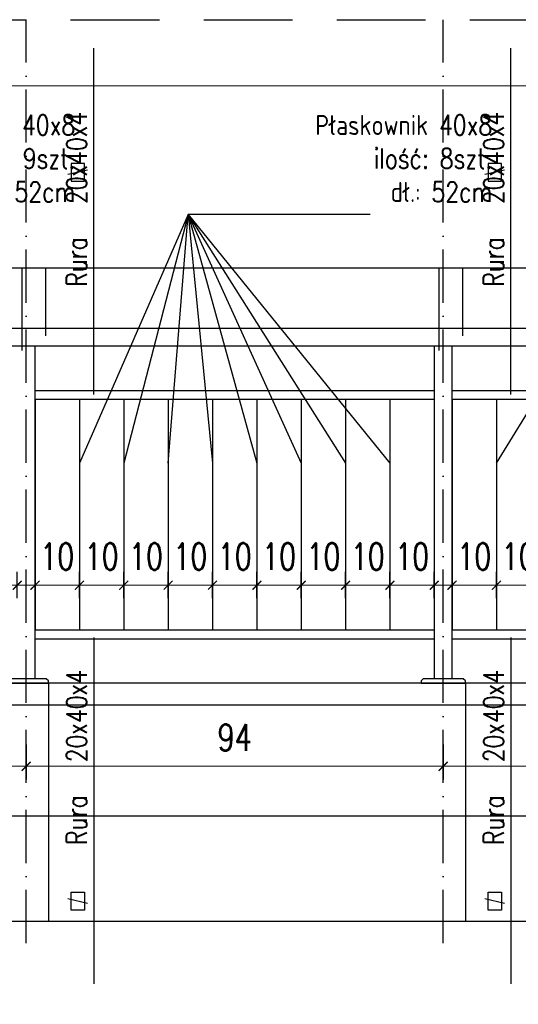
# Model space of a CAD drawing. Header units: millimetres. Extents: x 31969 to 285678, y -69766 to -1123.
# Tile 54 of 161: x 142470 to 142695, y -18737 to -18293. Entities that reach past the tile are written whole.
import ezdxf

# ---------------------------------------------------------------- set-up
doc = ezdxf.new("R2010")
doc.units = ezdxf.units.MM
for name, pattern in [('ACAD_ISO03W100', [30, 12, -18]), ('ACAD_ISO10W100', [18, 12, -3, 0, -3]), ('HIDDEN', [0.375, 0.25, -0.125])]:
    doc.linetypes.add(name, pattern=pattern)
for name, color, linetype in [('a-balustrada i pochwyt', 1, 'Continuous'), ('a-balustrady detal', 5, 'Continuous'), ('a-opis 2', 1, 'Continuous'), ('a-osie', 4, 'ACAD_ISO10W100'), ('a-przerywana', 250, 'HIDDEN'), ('a-widokowa', 3, 'Continuous'), ('a-wymiary', 11, 'Continuous')]:
    doc.layers.add(name, color=color, linetype=linetype)
doc.styles.add('WYMIAR', font='romans.shx', dxfattribs={"width": 0.8})
doc.styles.add('WYMIARY', font='simplex.shx', dxfattribs={"width": 0.75})
doc.dimstyles.new('MAREK50', dxfattribs={"dimtxt": 12.5, "dimasz": 5, "dimexe": 3, "dimexo": 2, "dimgap": 3.5, "dimtad": 1, "dimdec": 1, "dimdsep": 46, "dimtxsty": 'WYMIARY', "dimblk1": 'ARCHTICK', "dimblk2": 'ARCHTICK', "dimsah": 1, "dimcen": 2.5, "dimdle": 5, "dimadec": 0, "dimazin": 0, "dimtfac": 1, "dimtdec": 1, "dimtmove": 1, "dimatfit": 3, "dimldrblk": 'ARCHTICK', "dimfxl": 0, "dimtolj": 1, "dimtzin": 0, "dimarcsym": 0})

# ---------------------------------------------------------------- blocks, each defined once
blk = doc.blocks.new('_ARCHTICK')
at = {"color": 0, "linetype": 'ByBlock', "const_width": 0.15}
blk.add_lwpolyline([(-0.5, -0.5), (0.5, 0.5)], dxfattribs=at)
blk = doc.blocks.new('*D769')
at = {"layer": 'a-wymiary', "color": 0, "linetype": 'ACAD_ISO03W100', "lineweight": -2, "ltscale": 100}
blk.add_line((139699.4, -18278.21), (139699.4, -18272.32), dxfattribs=at)
at = {"layer": 'a-wymiary', "color": 0, "lineweight": -2, "ltscale": 100}
blk.add_line((139709.4, -18278.21), (139709.4, -18272.32), dxfattribs=at)
at = {"layer": 'a-wymiary', "color": 0, "lineweight": 0, "ltscale": 100}
blk.add_line((139697.4, -18275.32), (139711.4, -18275.32), dxfattribs=at)
at = {"layer": 'DEFPOINTS', "color": 0, "ltscale": 100}
for p in [(139709.4, -18275.32), (139699.4, -18280.21), (139709.4, -18280.21)]:
    blk.add_point(p, dxfattribs=at)
at = {"layer": 'a-wymiary', "color": 0, "lineweight": 0, "ltscale": 100, "xscale": 2, "yscale": 2, "zscale": 2, "rotation": 180}
blk.add_blockref('_ARCHTICK', (139699.4, -18275.32), dxfattribs=at)
at = {"layer": 'a-wymiary', "color": 0, "lineweight": 0, "ltscale": 100, "xscale": 2, "yscale": 2, "zscale": 2}
blk.add_blockref('_ARCHTICK', (139709.4, -18275.32), dxfattribs=at)
at = {"layer": 'a-wymiary', "color": 0, "ltscale": 100, "insert": (139704.4, -18268.82), "char_height": 6, "attachment_point": 5, "style": 'WYMIARY'}
blk.add_mtext('\\A1;10', dxfattribs=at)
blk = doc.blocks.new('*D768')
at = {"layer": 'a-wymiary', "color": 0, "linetype": 'ACAD_ISO03W100', "lineweight": -2, "ltscale": 100}
blk.add_line((139689.4, -18278.21), (139689.4, -18272.32), dxfattribs=at)
at = {"layer": 'a-wymiary', "color": 0, "lineweight": -2, "ltscale": 100}
blk.add_line((139699.4, -18278.21), (139699.4, -18272.32), dxfattribs=at)
at = {"layer": 'a-wymiary', "color": 0, "lineweight": 0, "ltscale": 100}
blk.add_line((139687.4, -18275.32), (139701.4, -18275.32), dxfattribs=at)
at = {"layer": 'DEFPOINTS', "color": 0, "ltscale": 100}
for p in [(139699.4, -18275.32), (139689.4, -18280.21), (139699.4, -18280.21)]:
    blk.add_point(p, dxfattribs=at)
at = {"layer": 'a-wymiary', "color": 0, "lineweight": 0, "ltscale": 100, "xscale": 2, "yscale": 2, "zscale": 2, "rotation": 180}
blk.add_blockref('_ARCHTICK', (139689.4, -18275.32), dxfattribs=at)
at = {"layer": 'a-wymiary', "color": 0, "lineweight": 0, "ltscale": 100, "xscale": 2, "yscale": 2, "zscale": 2}
blk.add_blockref('_ARCHTICK', (139699.4, -18275.32), dxfattribs=at)
at = {"layer": 'a-wymiary', "color": 0, "ltscale": 100, "insert": (139694.4, -18268.82), "char_height": 6, "attachment_point": 5, "style": 'WYMIARY'}
blk.add_mtext('\\A1;10', dxfattribs=at)
blk = doc.blocks.new('*D777')
at = {"layer": 'a-wymiary', "color": 0, "linetype": 'ACAD_ISO03W100', "lineweight": -2, "ltscale": 100}
blk.add_line((139605.4, -18278.21), (139605.4, -18272.32), dxfattribs=at)
at = {"layer": 'a-wymiary', "color": 0, "lineweight": -2, "ltscale": 100}
blk.add_line((139615.4, -18278.21), (139615.4, -18272.32), dxfattribs=at)
at = {"layer": 'a-wymiary', "color": 0, "lineweight": 0, "ltscale": 100}
blk.add_line((139603.4, -18275.32), (139617.4, -18275.32), dxfattribs=at)
at = {"layer": 'DEFPOINTS', "color": 0, "ltscale": 100}
for p in [(139615.4, -18275.32), (139605.4, -18280.21), (139615.4, -18280.21)]:
    blk.add_point(p, dxfattribs=at)
at = {"layer": 'a-wymiary', "color": 0, "lineweight": 0, "ltscale": 100, "xscale": 2, "yscale": 2, "zscale": 2, "rotation": 180}
blk.add_blockref('_ARCHTICK', (139605.4, -18275.32), dxfattribs=at)
at = {"layer": 'a-wymiary', "color": 0, "lineweight": 0, "ltscale": 100, "xscale": 2, "yscale": 2, "zscale": 2}
blk.add_blockref('_ARCHTICK', (139615.4, -18275.32), dxfattribs=at)
at = {"layer": 'a-wymiary', "color": 0, "ltscale": 100, "insert": (139610.4, -18268.82), "char_height": 6, "attachment_point": 5, "style": 'WYMIARY'}
blk.add_mtext('\\A1;10', dxfattribs=at)
blk = doc.blocks.new('*D778')
at = {"layer": 'a-wymiary', "color": 0, "linetype": 'ACAD_ISO03W100', "lineweight": -2, "ltscale": 100}
blk.add_line((139615.4, -18278.21), (139615.4, -18272.32), dxfattribs=at)
at = {"layer": 'a-wymiary', "color": 0, "lineweight": -2, "ltscale": 100}
blk.add_line((139625.4, -18278.21), (139625.4, -18272.32), dxfattribs=at)
at = {"layer": 'a-wymiary', "color": 0, "lineweight": 0, "ltscale": 100}
blk.add_line((139613.4, -18275.32), (139627.4, -18275.32), dxfattribs=at)
at = {"layer": 'DEFPOINTS', "color": 0, "ltscale": 100}
for p in [(139625.4, -18275.32), (139615.4, -18280.21), (139625.4, -18280.21)]:
    blk.add_point(p, dxfattribs=at)
at = {"layer": 'a-wymiary', "color": 0, "lineweight": 0, "ltscale": 100, "xscale": 2, "yscale": 2, "zscale": 2, "rotation": 180}
blk.add_blockref('_ARCHTICK', (139615.4, -18275.32), dxfattribs=at)
at = {"layer": 'a-wymiary', "color": 0, "lineweight": 0, "ltscale": 100, "xscale": 2, "yscale": 2, "zscale": 2}
blk.add_blockref('_ARCHTICK', (139625.4, -18275.32), dxfattribs=at)
at = {"layer": 'a-wymiary', "color": 0, "ltscale": 100, "insert": (139620.4, -18268.82), "char_height": 6, "attachment_point": 5, "style": 'WYMIARY'}
blk.add_mtext('\\A1;10', dxfattribs=at)
blk = doc.blocks.new('*D779')
at = {"layer": 'a-wymiary', "color": 0, "linetype": 'ACAD_ISO03W100', "lineweight": -2, "ltscale": 100}
blk.add_line((139625.4, -18278.21), (139625.4, -18272.32), dxfattribs=at)
at = {"layer": 'a-wymiary', "color": 0, "lineweight": -2, "ltscale": 100}
blk.add_line((139635.4, -18278.21), (139635.4, -18272.32), dxfattribs=at)
at = {"layer": 'a-wymiary', "color": 0, "lineweight": 0, "ltscale": 100}
blk.add_line((139623.4, -18275.32), (139637.4, -18275.32), dxfattribs=at)
at = {"layer": 'DEFPOINTS', "color": 0, "ltscale": 100}
for p in [(139635.4, -18275.32), (139625.4, -18280.21), (139635.4, -18280.21)]:
    blk.add_point(p, dxfattribs=at)
at = {"layer": 'a-wymiary', "color": 0, "lineweight": 0, "ltscale": 100, "xscale": 2, "yscale": 2, "zscale": 2, "rotation": 180}
blk.add_blockref('_ARCHTICK', (139625.4, -18275.32), dxfattribs=at)
at = {"layer": 'a-wymiary', "color": 0, "lineweight": 0, "ltscale": 100, "xscale": 2, "yscale": 2, "zscale": 2}
blk.add_blockref('_ARCHTICK', (139635.4, -18275.32), dxfattribs=at)
at = {"layer": 'a-wymiary', "color": 0, "ltscale": 100, "insert": (139630.4, -18268.82), "char_height": 6, "attachment_point": 5, "style": 'WYMIARY'}
blk.add_mtext('\\A1;10', dxfattribs=at)
blk = doc.blocks.new('*D780')
at = {"layer": 'a-wymiary', "color": 0, "linetype": 'ACAD_ISO03W100', "lineweight": -2, "ltscale": 100}
blk.add_line((139635.4, -18278.21), (139635.4, -18272.32), dxfattribs=at)
at = {"layer": 'a-wymiary', "color": 0, "lineweight": -2, "ltscale": 100}
blk.add_line((139645.4, -18278.21), (139645.4, -18272.32), dxfattribs=at)
at = {"layer": 'a-wymiary', "color": 0, "lineweight": 0, "ltscale": 100}
blk.add_line((139633.4, -18275.32), (139647.4, -18275.32), dxfattribs=at)
at = {"layer": 'DEFPOINTS', "color": 0, "ltscale": 100}
for p in [(139645.4, -18275.32), (139635.4, -18280.21), (139645.4, -18280.21)]:
    blk.add_point(p, dxfattribs=at)
at = {"layer": 'a-wymiary', "color": 0, "lineweight": 0, "ltscale": 100, "xscale": 2, "yscale": 2, "zscale": 2, "rotation": 180}
blk.add_blockref('_ARCHTICK', (139635.4, -18275.32), dxfattribs=at)
at = {"layer": 'a-wymiary', "color": 0, "lineweight": 0, "ltscale": 100, "xscale": 2, "yscale": 2, "zscale": 2}
blk.add_blockref('_ARCHTICK', (139645.4, -18275.32), dxfattribs=at)
at = {"layer": 'a-wymiary', "color": 0, "ltscale": 100, "insert": (139640.4, -18268.82), "char_height": 6, "attachment_point": 5, "style": 'WYMIARY'}
blk.add_mtext('\\A1;10', dxfattribs=at)
blk = doc.blocks.new('*D781')
at = {"layer": 'a-wymiary', "color": 0, "linetype": 'ACAD_ISO03W100', "lineweight": -2, "ltscale": 100}
blk.add_line((139645.4, -18278.21), (139645.4, -18272.32), dxfattribs=at)
at = {"layer": 'a-wymiary', "color": 0, "lineweight": -2, "ltscale": 100}
blk.add_line((139655.4, -18278.21), (139655.4, -18272.32), dxfattribs=at)
at = {"layer": 'a-wymiary', "color": 0, "lineweight": 0, "ltscale": 100}
blk.add_line((139643.4, -18275.32), (139657.4, -18275.32), dxfattribs=at)
at = {"layer": 'DEFPOINTS', "color": 0, "ltscale": 100}
for p in [(139655.4, -18275.32), (139645.4, -18280.21), (139655.4, -18280.21)]:
    blk.add_point(p, dxfattribs=at)
at = {"layer": 'a-wymiary', "color": 0, "lineweight": 0, "ltscale": 100, "xscale": 2, "yscale": 2, "zscale": 2, "rotation": 180}
blk.add_blockref('_ARCHTICK', (139645.4, -18275.32), dxfattribs=at)
at = {"layer": 'a-wymiary', "color": 0, "lineweight": 0, "ltscale": 100, "xscale": 2, "yscale": 2, "zscale": 2}
blk.add_blockref('_ARCHTICK', (139655.4, -18275.32), dxfattribs=at)
at = {"layer": 'a-wymiary', "color": 0, "ltscale": 100, "insert": (139650.4, -18268.82), "char_height": 6, "attachment_point": 5, "style": 'WYMIARY'}
blk.add_mtext('\\A1;10', dxfattribs=at)
blk = doc.blocks.new('*D782')
at = {"layer": 'a-wymiary', "color": 0, "linetype": 'ACAD_ISO03W100', "lineweight": -2, "ltscale": 100}
blk.add_line((139655.4, -18278.21), (139655.4, -18272.32), dxfattribs=at)
at = {"layer": 'a-wymiary', "color": 0, "lineweight": -2, "ltscale": 100}
blk.add_line((139665.4, -18278.21), (139665.4, -18272.32), dxfattribs=at)
at = {"layer": 'a-wymiary', "color": 0, "lineweight": 0, "ltscale": 100}
blk.add_line((139653.4, -18275.32), (139667.4, -18275.32), dxfattribs=at)
at = {"layer": 'DEFPOINTS', "color": 0, "ltscale": 100}
for p in [(139665.4, -18275.32), (139655.4, -18280.21), (139665.4, -18280.21)]:
    blk.add_point(p, dxfattribs=at)
at = {"layer": 'a-wymiary', "color": 0, "lineweight": 0, "ltscale": 100, "xscale": 2, "yscale": 2, "zscale": 2, "rotation": 180}
blk.add_blockref('_ARCHTICK', (139655.4, -18275.32), dxfattribs=at)
at = {"layer": 'a-wymiary', "color": 0, "lineweight": 0, "ltscale": 100, "xscale": 2, "yscale": 2, "zscale": 2}
blk.add_blockref('_ARCHTICK', (139665.4, -18275.32), dxfattribs=at)
at = {"layer": 'a-wymiary', "color": 0, "ltscale": 100, "insert": (139660.4, -18268.82), "char_height": 6, "attachment_point": 5, "style": 'WYMIARY'}
blk.add_mtext('\\A1;10', dxfattribs=at)
blk = doc.blocks.new('*D783')
at = {"layer": 'a-wymiary', "color": 0, "linetype": 'ACAD_ISO03W100', "lineweight": -2, "ltscale": 100}
blk.add_line((139665.4, -18278.21), (139665.4, -18272.32), dxfattribs=at)
at = {"layer": 'a-wymiary', "color": 0, "lineweight": -2, "ltscale": 100}
blk.add_line((139675.4, -18278.21), (139675.4, -18272.32), dxfattribs=at)
at = {"layer": 'a-wymiary', "color": 0, "lineweight": 0, "ltscale": 100}
blk.add_line((139663.4, -18275.32), (139677.4, -18275.32), dxfattribs=at)
at = {"layer": 'DEFPOINTS', "color": 0, "ltscale": 100}
for p in [(139675.4, -18275.32), (139665.4, -18280.21), (139675.4, -18280.21)]:
    blk.add_point(p, dxfattribs=at)
at = {"layer": 'a-wymiary', "color": 0, "lineweight": 0, "ltscale": 100, "xscale": 2, "yscale": 2, "zscale": 2, "rotation": 180}
blk.add_blockref('_ARCHTICK', (139665.4, -18275.32), dxfattribs=at)
at = {"layer": 'a-wymiary', "color": 0, "lineweight": 0, "ltscale": 100, "xscale": 2, "yscale": 2, "zscale": 2}
blk.add_blockref('_ARCHTICK', (139675.4, -18275.32), dxfattribs=at)
at = {"layer": 'a-wymiary', "color": 0, "ltscale": 100, "insert": (139670.4, -18268.82), "char_height": 6, "attachment_point": 5, "style": 'WYMIARY'}
blk.add_mtext('\\A1;10', dxfattribs=at)
blk = doc.blocks.new('*D784')
at = {"layer": 'a-wymiary', "color": 0, "linetype": 'ACAD_ISO03W100', "lineweight": -2, "ltscale": 100}
blk.add_line((139675.4, -18278.21), (139675.4, -18272.32), dxfattribs=at)
at = {"layer": 'a-wymiary', "color": 0, "lineweight": -2, "ltscale": 100}
blk.add_line((139685.4, -18278.21), (139685.4, -18272.32), dxfattribs=at)
at = {"layer": 'a-wymiary', "color": 0, "lineweight": 0, "ltscale": 100}
blk.add_line((139673.4, -18275.32), (139687.4, -18275.32), dxfattribs=at)
at = {"layer": 'DEFPOINTS', "color": 0, "ltscale": 100}
for p in [(139685.4, -18275.32), (139675.4, -18280.21), (139685.4, -18280.21)]:
    blk.add_point(p, dxfattribs=at)
at = {"layer": 'a-wymiary', "color": 0, "lineweight": 0, "ltscale": 100, "xscale": 2, "yscale": 2, "zscale": 2, "rotation": 180}
blk.add_blockref('_ARCHTICK', (139675.4, -18275.32), dxfattribs=at)
at = {"layer": 'a-wymiary', "color": 0, "lineweight": 0, "ltscale": 100, "xscale": 2, "yscale": 2, "zscale": 2}
blk.add_blockref('_ARCHTICK', (139685.4, -18275.32), dxfattribs=at)
at = {"layer": 'a-wymiary', "color": 0, "ltscale": 100, "insert": (139680.4, -18268.82), "char_height": 6, "attachment_point": 5, "style": 'WYMIARY'}
blk.add_mtext('\\A1;10', dxfattribs=at)
blk = doc.blocks.new('*D776')
at = {"layer": 'a-wymiary', "color": 0, "linetype": 'ACAD_ISO03W100', "lineweight": -2, "ltscale": 100}
blk.add_line((139595.4, -18278.21), (139595.4, -18272.32), dxfattribs=at)
at = {"layer": 'a-wymiary', "color": 0, "lineweight": -2, "ltscale": 100}
blk.add_line((139605.4, -18278.21), (139605.4, -18272.32), dxfattribs=at)
at = {"layer": 'a-wymiary', "color": 0, "lineweight": 0, "ltscale": 100}
blk.add_line((139593.4, -18275.32), (139607.4, -18275.32), dxfattribs=at)
at = {"layer": 'DEFPOINTS', "color": 0, "ltscale": 100}
for p in [(139605.4, -18275.32), (139595.4, -18280.21), (139605.4, -18280.21)]:
    blk.add_point(p, dxfattribs=at)
at = {"layer": 'a-wymiary', "color": 0, "lineweight": 0, "ltscale": 100, "xscale": 2, "yscale": 2, "zscale": 2, "rotation": 180}
blk.add_blockref('_ARCHTICK', (139595.4, -18275.32), dxfattribs=at)
at = {"layer": 'a-wymiary', "color": 0, "lineweight": 0, "ltscale": 100, "xscale": 2, "yscale": 2, "zscale": 2}
blk.add_blockref('_ARCHTICK', (139605.4, -18275.32), dxfattribs=at)
at = {"layer": 'a-wymiary', "color": 0, "ltscale": 100, "insert": (139600.4, -18268.82), "char_height": 6, "attachment_point": 5, "style": 'WYMIARY'}
blk.add_mtext('\\A1;10', dxfattribs=at)
blk = doc.blocks.new('*D792')
at = {"layer": 'a-wymiary', "color": 0, "linetype": 'ACAD_ISO03W100', "lineweight": -2, "ltscale": 100}
blk.add_line((139581.4, -18278.21), (139581.4, -18272.32), dxfattribs=at)
at = {"layer": 'a-wymiary', "color": 0, "lineweight": -2, "ltscale": 100}
blk.add_line((139591.4, -18278.21), (139591.4, -18272.32), dxfattribs=at)
at = {"layer": 'a-wymiary', "color": 0, "lineweight": 0, "ltscale": 100}
blk.add_line((139579.4, -18275.32), (139593.4, -18275.32), dxfattribs=at)
at = {"layer": 'DEFPOINTS', "color": 0, "ltscale": 100}
for p in [(139591.4, -18275.32), (139581.4, -18280.21), (139591.4, -18280.21)]:
    blk.add_point(p, dxfattribs=at)
at = {"layer": 'a-wymiary', "color": 0, "lineweight": 0, "ltscale": 100, "xscale": 2, "yscale": 2, "zscale": 2, "rotation": 180}
blk.add_blockref('_ARCHTICK', (139581.4, -18275.32), dxfattribs=at)
at = {"layer": 'a-wymiary', "color": 0, "lineweight": 0, "ltscale": 100, "xscale": 2, "yscale": 2, "zscale": 2}
blk.add_blockref('_ARCHTICK', (139591.4, -18275.32), dxfattribs=at)
at = {"layer": 'a-wymiary', "color": 0, "ltscale": 100, "insert": (139586.4, -18268.82), "char_height": 6, "attachment_point": 5, "style": 'WYMIARY'}
blk.add_mtext('\\A1;10', dxfattribs=at)
blk = doc.blocks.new('*D810')
at = {"layer": 'a-wymiary', "color": 0, "linetype": 'ACAD_ISO03W100', "lineweight": -2, "ltscale": 100}
blk.add_line((139393.4, -18168.94), (139393.4, -18159.73), dxfattribs=at)
at = {"layer": 'a-wymiary', "color": 0, "lineweight": -2, "ltscale": 100}
blk.add_line((140085.4, -18168.94), (140085.4, -18159.73), dxfattribs=at)
at = {"layer": 'a-wymiary', "color": 0, "lineweight": 0, "ltscale": 100}
blk.add_line((139391.4, -18162.73), (140087.4, -18162.73), dxfattribs=at)
at = {"layer": 'DEFPOINTS', "color": 0, "ltscale": 100}
for p in [(140085.4, -18162.73), (139393.4, -18170.94), (140085.4, -18170.94)]:
    blk.add_point(p, dxfattribs=at)
at = {"layer": 'a-wymiary', "color": 0, "lineweight": 0, "ltscale": 100, "xscale": 2, "yscale": 2, "zscale": 2, "rotation": 180}
blk.add_blockref('_ARCHTICK', (139393.4, -18162.73), dxfattribs=at)
at = {"layer": 'a-wymiary', "color": 0, "lineweight": 0, "ltscale": 100, "xscale": 2, "yscale": 2, "zscale": 2}
blk.add_blockref('_ARCHTICK', (140085.4, -18162.73), dxfattribs=at)
at = {"layer": 'a-wymiary', "color": 0, "ltscale": 100, "insert": (139739.4, -18156.23), "char_height": 6, "attachment_point": 5, "style": 'WYMIARY'}
blk.add_mtext('\\A1;692', dxfattribs=at)
blk = doc.blocks.new('*D814')
at = {"layer": 'a-wymiary', "color": 0, "lineweight": -2, "ltscale": 100}
blk.add_line((139687.4, -18311.25), (139687.4, -18319.15), dxfattribs=at)
at = {"layer": 'a-wymiary', "color": 0, "linetype": 'ACAD_ISO03W100', "lineweight": -2, "ltscale": 100}
blk.add_line((139791.4, -18311.25), (139791.4, -18319.15), dxfattribs=at)
at = {"layer": 'a-wymiary', "color": 0, "lineweight": 0, "ltscale": 100}
blk.add_line((139793.4, -18316.15), (139685.4, -18316.15), dxfattribs=at)
at = {"layer": 'DEFPOINTS', "color": 0, "ltscale": 100}
for p in [(139687.4, -18309.25), (139791.4, -18309.25), (139687.4, -18316.15)]:
    blk.add_point(p, dxfattribs=at)
at = {"layer": 'a-wymiary', "color": 0, "lineweight": 0, "ltscale": 100, "xscale": 2, "yscale": 2, "zscale": 2, "rotation": 180}
blk.add_blockref('_ARCHTICK', (139687.4, -18316.15), dxfattribs=at)
at = {"layer": 'a-wymiary', "color": 0, "lineweight": 0, "ltscale": 100, "xscale": 2, "yscale": 2, "zscale": 2}
blk.add_blockref('_ARCHTICK', (139791.4, -18316.15), dxfattribs=at)
at = {"layer": 'a-wymiary', "color": 0, "ltscale": 100, "insert": (139739.4, -18309.65), "char_height": 6, "attachment_point": 5, "style": 'WYMIARY'}
blk.add_mtext('\\A1;104', dxfattribs=at)
blk = doc.blocks.new('*D815')
at = {"layer": 'a-wymiary', "color": 0, "lineweight": -2, "ltscale": 100}
blk.add_line((139593.4, -18311.25), (139593.4, -18319.15), dxfattribs=at)
at = {"layer": 'a-wymiary', "color": 0, "linetype": 'ACAD_ISO03W100', "lineweight": -2, "ltscale": 100}
blk.add_line((139687.4, -18311.25), (139687.4, -18319.15), dxfattribs=at)
at = {"layer": 'a-wymiary', "color": 0, "lineweight": 0, "ltscale": 100}
blk.add_line((139689.4, -18316.15), (139591.4, -18316.15), dxfattribs=at)
at = {"layer": 'DEFPOINTS', "color": 0, "ltscale": 100}
for p in [(139593.4, -18309.25), (139687.4, -18309.25), (139593.4, -18316.15)]:
    blk.add_point(p, dxfattribs=at)
at = {"layer": 'a-wymiary', "color": 0, "lineweight": 0, "ltscale": 100, "xscale": 2, "yscale": 2, "zscale": 2, "rotation": 180}
blk.add_blockref('_ARCHTICK', (139593.4, -18316.15), dxfattribs=at)
at = {"layer": 'a-wymiary', "color": 0, "lineweight": 0, "ltscale": 100, "xscale": 2, "yscale": 2, "zscale": 2}
blk.add_blockref('_ARCHTICK', (139687.4, -18316.15), dxfattribs=at)
at = {"layer": 'a-wymiary', "color": 0, "ltscale": 100, "insert": (139640.4, -18309.65), "char_height": 6, "attachment_point": 5, "style": 'WYMIARY'}
blk.add_mtext('\\A1;94', dxfattribs=at)
blk = doc.blocks.new('*D816')
at = {"layer": 'a-wymiary', "color": 0, "lineweight": -2, "ltscale": 100}
blk.add_line((139489.4, -18311.25), (139489.4, -18319.15), dxfattribs=at)
at = {"layer": 'a-wymiary', "color": 0, "linetype": 'ACAD_ISO03W100', "lineweight": -2, "ltscale": 100}
blk.add_line((139593.4, -18311.25), (139593.4, -18319.15), dxfattribs=at)
at = {"layer": 'a-wymiary', "color": 0, "lineweight": 0, "ltscale": 100}
blk.add_line((139595.4, -18316.15), (139487.4, -18316.15), dxfattribs=at)
at = {"layer": 'DEFPOINTS', "color": 0, "ltscale": 100}
for p in [(139489.4, -18309.25), (139593.4, -18309.25), (139489.4, -18316.15)]:
    blk.add_point(p, dxfattribs=at)
at = {"layer": 'a-wymiary', "color": 0, "lineweight": 0, "ltscale": 100, "xscale": 2, "yscale": 2, "zscale": 2, "rotation": 180}
blk.add_blockref('_ARCHTICK', (139489.4, -18316.15), dxfattribs=at)
at = {"layer": 'a-wymiary', "color": 0, "lineweight": 0, "ltscale": 100, "xscale": 2, "yscale": 2, "zscale": 2}
blk.add_blockref('_ARCHTICK', (139593.4, -18316.15), dxfattribs=at)
at = {"layer": 'a-wymiary', "color": 0, "ltscale": 100, "insert": (139541.4, -18309.65), "char_height": 6, "attachment_point": 5, "style": 'WYMIARY'}
blk.add_mtext('\\A1;104', dxfattribs=at)
blk = doc.blocks.new('A$C60725460')
at = {"layer": 'a-balustrady detal', "ltscale": 0.5}
for p, q in [((721.99, 383.68), (29.99, 383.68)), ((721.99, 379.68), (29.99, 379.68)), ((231.99, 304.68), (231.99, 379.68)), ((321.99, 304.68), (321.99, 379.68)), ((325.99, 304.68), (325.99, 379.68)), ((231.99, 369.68), (321.99, 369.68)), ((325.99, 369.68), (425.99, 369.68)), ((325.99, 369.68), (425.99, 369.68)), ((231.99, 367.68), (321.99, 367.68)), ((231.99, 367.68), (231.99, 315.68)), ((241.99, 367.68), (241.99, 315.68)), ((251.99, 367.68), (251.99, 315.68)), ((261.99, 367.68), (261.99, 315.68)), ((271.99, 367.68), (271.99, 315.68)), ((281.99, 367.68), (281.99, 315.68)), ((291.99, 367.68), (291.99, 315.68)), ((301.99, 367.68), (301.99, 315.68)), ((311.99, 367.68), (311.99, 315.68)), ((325.99, 367.68), (425.99, 367.68)), ((325.99, 367.68), (325.99, 315.68)), ((325.99, 367.68), (425.99, 367.68)), ((335.99, 367.68), (335.99, 315.68)), ((231.99, 315.68), (321.99, 315.68)), ((325.99, 315.68), (425.99, 315.68)), ((231.99, 313.68), (321.99, 313.68)), ((325.99, 313.68), (425.99, 313.68))]:
    blk.add_line(p, q, dxfattribs=at)
for points in [[(224.99, 303.68), (234.99, 303.68), (234.99, 304.18), (234.49, 304.68), (225.49, 304.68), (224.99, 304.18)], [(318.99, 303.68), (328.99, 303.68), (328.99, 304.18), (328.49, 304.68), (319.49, 304.68), (318.99, 304.18)]]:
    blk.add_lwpolyline(points, close=True, dxfattribs=at)
at = {"layer": 'a-opis 2', "ltscale": 0.1}
for p, q in [((245.24, 368.8), (245.24, 446.85)), ((339.24, 368.8), (339.24, 446.85)), ((266.49, 409.37), (241.99, 353.28)), ((266.49, 409.37), (251.99, 353.28)), ((261.99, 353.28), (266.49, 409.37)), ((266.49, 409.37), (271.99, 353.28)), ((307.54, 409.37), (266.49, 409.37)), ((266.49, 409.37), (281.99, 353.28)), ((266.49, 409.37), (291.99, 353.28)), ((266.49, 409.37), (301.99, 353.28)), ((266.49, 409.37), (311.99, 353.28)), ((335.99, 353.28), (370.49, 409.37)), ((31.06, 397.34), (781.89, 397.34)), ((229.06, 378.65), (229.06, 397.34)), ((234.33, 397.34), (234.33, 382.03)), ((323.06, 378.65), (323.06, 397.34)), ((328.33, 397.34), (328.33, 382.03)), ((245.24, 313.95), (245.24, 235.9)), ((339.24, 313.95), (339.24, 235.9)), ((234.99, 303.68), (234.99, 250.01)), ((328.99, 303.68), (328.99, 250.01)), ((36.99, 250.01), (781.89, 250.01))]:
    blk.add_line(p, q, dxfattribs=at)
for points in [[(240.16, 416.85), (243.16, 416.85), (243.16, 420.85), (240.16, 420.85), (240.16, 416.85)], [(334.16, 416.85), (337.16, 416.85), (337.16, 420.85), (334.16, 420.85), (334.16, 416.85)], [(243.81, 419.35), (239.38, 418.35)], [(337.81, 419.35), (333.38, 418.35)], [(240.16, 256.53), (243.16, 256.53), (243.16, 252.53), (240.16, 252.53), (240.16, 256.53)], [(334.16, 256.53), (337.16, 256.53), (337.16, 252.53), (334.16, 252.53), (334.16, 256.53)], [(243.81, 254.03), (239.38, 255.03)], [(337.81, 254.03), (333.38, 255.03)]]:
    blk.add_lwpolyline(points, dxfattribs=at)
at = {"layer": 'a-osie'}
for p, q in [((229.99, 245.07), (229.99, 453.27)), ((323.99, 245.07), (323.99, 453.27))]:
    blk.add_line(p, q, dxfattribs=at)
at = {"layer": 'a-przerywana', "color": 3, "ltscale": 80}
blk.add_lwpolyline([(0, 453.27), (791.98, 453.27), (791.98, 0), (0, 0)], close=True, dxfattribs=at)
at = {"layer": 'a-widokowa'}
for p, q in [((730.99, 303.68), (43.99, 303.68)), ((730.99, 298.68), (19.99, 298.68)), ((730.99, 273.68), (19.99, 273.68))]:
    blk.add_line(p, q, dxfattribs=at)
at = {"layer": 'a-opis 2', "ltscale": 0.1, "char_height": 4.5269, "width": 94.9255, "attachment_point": 3, "style": 'WYMIAR'}
for s, insert in [('Płaskownik 40x8\\Pilość: 9szt.\\Pdł.: 52cm', (241.02, 431.79)), ('Płaskownik 40x8\\Pilość: 8szt.\\Pdł.: 52cm', (335.02, 431.79))]:
    blk.add_mtext(s, dxfattribs=dict(at, insert=insert))
at = {"layer": 'a-opis 2', "ltscale": 0.1, "char_height": 4.5269, "width": 94.9255, "rotation": 90, "style": 'WYMIAR'}
for s, insert, attachment_point in [('{\\W5.47498; }Rura   20x40x4', (239.1, 376.09), 1), ('{\\W5.47498; }Rura   20x40x4', (333.1, 376.09), 1), ('Rura   20x40x4', (239.1, 306.66), 3), ('Rura   20x40x4', (333.1, 306.66), 3)]:
    blk.add_mtext(s, dxfattribs=dict(at, insert=insert, attachment_point=attachment_point))
at = {"layer": 'a-wymiary', "ltscale": 100}
for base, p1, p2, picture, middle in [((721.99, 438.35), (29.99, 430.14), (721.99, 430.14), '*D810', (375.99, 444.85)), ((125.99, 284.93), (229.99, 291.83), (125.99, 291.83), '*D816', (177.99, 291.43)), ((229.99, 284.93), (323.99, 291.83), (229.99, 291.83), '*D815', (276.99, 291.43)), ((323.99, 284.93), (427.99, 291.83), (323.99, 291.83), '*D814', (375.99, 291.43))]:
    dim = blk.add_linear_dim(base=base, p1=p1, p2=p2, dimstyle='MAREK50', override={"dimtxt": 6, "dimasz": 2, "dimdle": 2, "dimfxl": 10, "dimfxlon": 1, "dimlwd": 0}, dxfattribs=at)
    dim.commit()
    dim.dimension.update_dxf_attribs({"geometry": picture, "text_midpoint": middle, "insert": (-139363.42, 18601.08)})
for base, p1, p2, picture, middle in [((227.99, 325.76), (217.99, 320.87), (227.99, 320.87), '*D792', (222.99, 325.76)), ((241.99, 325.76), (231.99, 320.87), (241.99, 320.87), '*D776', (236.99, 325.76)), ((251.99, 325.76), (241.99, 320.87), (251.99, 320.87), '*D777', (246.99, 325.76)), ((261.99, 325.76), (251.99, 320.87), (261.99, 320.87), '*D778', (256.99, 325.76)), ((271.99, 325.76), (261.99, 320.87), (271.99, 320.87), '*D779', (266.99, 325.76)), ((281.99, 325.76), (271.99, 320.87), (281.99, 320.87), '*D780', (276.99, 325.76)), ((291.99, 325.76), (281.99, 320.87), (291.99, 320.87), '*D781', (286.99, 325.76)), ((301.99, 325.76), (291.99, 320.87), (301.99, 320.87), '*D782', (296.99, 325.76)), ((311.99, 325.76), (301.99, 320.87), (311.99, 320.87), '*D783', (306.99, 325.76)), ((321.99, 325.76), (311.99, 320.87), (321.99, 320.87), '*D784', (316.99, 325.76)), ((335.99, 325.76), (325.99, 320.87), (335.99, 320.87), '*D768', (330.99, 325.76)), ((345.99, 325.76), (335.99, 320.87), (345.99, 320.87), '*D769', (340.99, 325.76))]:
    dim = blk.add_linear_dim(base=base, p1=p1, p2=p2, dimstyle='MAREK50', override={"dimtxt": 6, "dimasz": 2, "dimdle": 2, "dimfxl": 10, "dimfxlon": 1, "dimlwd": 0}, dxfattribs=at)
    dim.commit()
    dim.dimension.update_dxf_attribs({"geometry": picture, "text_midpoint": middle, "dimtype": 128, "insert": (-139363.42, 18601.08)})

msp = doc.modelspace()

# ---------------------------------------------------------------- block references
at = {"layer": 'a-balustrada i pochwyt', "ltscale": 100, "xscale": 2, "yscale": 2, "zscale": 2}
msp.add_blockref('A$C60725460', (142013.27, -19199.35), dxfattribs=at)

doc.saveas('drawing.dxf')
